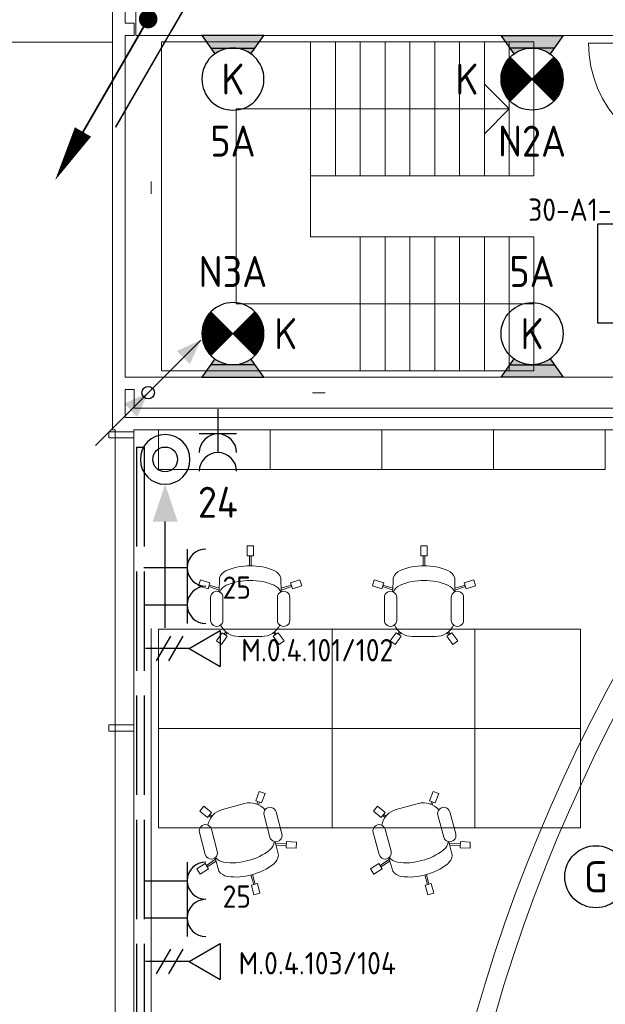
# Model space of a CAD drawing. Header units: millimetres. Extents: x -39149 to 267781, y -2340 to 58540.
# Tile 68 of 244: x 6151 to 10870, y 27774 to 35704. Entities that reach past the tile are written whole.
import ezdxf
from ezdxf.enums import TextEntityAlignment as Align

# ---------------------------------------------------------------- set-up
doc = ezdxf.new("R2010")
doc.units = ezdxf.units.MM
doc.header["$LTSCALE"] = 100
doc.header["$MEASUREMENT"] = 0
for name, pattern in [('B0605', [141, 70, -35, 1, -35]), ('B0703', [93.740001, 62.5, -31.240001]), ('E_GOOT4', [10, 8, -2])]:
    doc.linetypes.add(name, pattern=pattern)
for name, color, linetype in [('00  Bestaand', 7, 'Continuous'), ('00  Bestaand Deuren', 7, 'Continuous'), ('00  Bestaande kolommen', 7, 'Continuous'), ('45 Plafond', 7, 'Continuous'), ('82 Interieur', 7, 'Continuous'), ('A Stramien', 7, 'Continuous'), ('AB-BEV', 7, 'Continuous'), ('AL$1A---_ALGEMEEN', 8, 'Continuous'), ('AL$1A---_ALGEMEEN--bestaand', 9, 'Continuous'), ('EL6122--_L', 4, 'Continuous'), ('EL6131--_KG', 3, 'Continuous'), ('EL6221--_KRACHT_400', 3, 'Continuous'), ('EL6222--_KRACHT_230', 3, 'Continuous'), ('EL6311--_LICHT_BINNEN', 3, 'Continuous'), ('EL6321--_NOODLICHT_DECEN', 3, 'Continuous'), ('EL6441--_DATACOM', 3, 'Continuous'), ('EL6511--_BRANDMELD', 3, 'Continuous'), ('handhaven - AL$1A---_ALGEMEEN', 8, 'Continuous'), ('LADDERBAANB26--bestaand', 7, 'Continuous')]:
    doc.layers.add(name, color=color, linetype=linetype)
doc.styles.add('BURO-018', font='isocp.shx', dxfattribs={"height": 180})
doc.styles.add('BURO-025', font='isocp.shx', dxfattribs={"height": 250})
doc.styles.add('GENERATED_STYLE_3', font='swiss.ttf', dxfattribs={"width": 0.96})
doc.styles.add('STABICAD-012', font='ISOCP.SHX', dxfattribs={"height": 1.2})
doc.styles.add('STABICAD-018', font='ISOCP.SHX', dxfattribs={"height": 1.8})

# ---------------------------------------------------------------- blocks, each defined once
blk = doc.blocks.new('Slab_173_7', base_point=(11837.4, 15600))
at = {"layer": '45 Plafond', "color": 8, "linetype": 'Continuous', "lineweight": 0}
blk.add_lwpolyline([(11837.4, 15600), (11837.4, 16423.5, -0.313998), (11837.4, 31576.5), (11837.4, 32400), (17936, 32400), (19627, 30448.6, 0.121918), (17264, 27099.3), (17258.8, 27800), (13811.7, 27800), (13811.7, 20184.7), (17261.7, 20184.7), (17261.7, 20907.8, 0.124008), (19675.4, 17511), (17972.6, 15600)], format="xyb", close=True, dxfattribs=at)
blk = doc.blocks.new('Slab_201_7', base_point=(11687.4, 15600))
at = {"layer": '45 Plafond', "color": 8, "linetype": 'Continuous', "lineweight": 0}
blk.add_lwpolyline([(11687.4, 15600), (11687.4, 16376.6, -0.312064), (11687.4, 31623.4), (11687.4, 32400), (11837.4, 32400), (11837.4, 31576.5, 0.313998), (11837.4, 16423.5), (11837.4, 15600)], format="xyb", close=True, dxfattribs=at)
blk = doc.blocks.new('Slab_271_7', base_point=(7269.3, 29194.5))
at = {"layer": '82 Interieur', "color": 8, "linetype": 'Continuous', "lineweight": 0}
blk.add_lwpolyline([(7269.3, 29194.5), (8669.4, 29194.5), (8669.4, 29994.9), (7269.3, 29994.9)], close=True, dxfattribs=at)
blk = doc.blocks.new('Slab_272_7', base_point=(7269.3, 29994.9))
at = {"layer": '82 Interieur', "color": 8, "linetype": 'Continuous', "lineweight": 0}
blk.add_lwpolyline([(7269.3, 29994.9), (8669.4, 29994.9), (8669.4, 30795.2), (7269.3, 30795.2)], close=True, dxfattribs=at)
blk = doc.blocks.new('Slab_273_7', base_point=(8669.4, 29994.9))
at = {"layer": '82 Interieur', "color": 8, "linetype": 'Continuous', "lineweight": 0}
blk.add_lwpolyline([(8669.4, 29994.9), (9819.4, 29994.9), (9819.4, 30795.2), (8669.4, 30795.2)], close=True, dxfattribs=at)
blk = doc.blocks.new('Slab_274_7', base_point=(8669.4, 29194.5))
at = {"layer": '82 Interieur', "color": 8, "linetype": 'Continuous', "lineweight": 0}
blk.add_lwpolyline([(8669.4, 29194.5), (9819.4, 29194.5), (9819.4, 29994.9), (8669.4, 29994.9)], close=True, dxfattribs=at)
blk = doc.blocks.new('Slab_275_7', base_point=(9819.4, 29994.9))
at = {"layer": '82 Interieur', "color": 8, "linetype": 'Continuous', "lineweight": 0}
blk.add_lwpolyline([(9819.4, 29994.9), (10669.4, 29994.9), (10669.4, 30795.2), (9819.4, 30795.2)], close=True, dxfattribs=at)
blk = doc.blocks.new('Slab_276_7', base_point=(9819.4, 29194.5))
at = {"layer": '82 Interieur', "color": 8, "linetype": 'Continuous', "lineweight": 0}
blk.add_lwpolyline([(9819.4, 29194.5), (10669.4, 29194.5), (10669.4, 29994.9), (9819.4, 29994.9)], close=True, dxfattribs=at)
blk = doc.blocks.new('Slab_279_7', base_point=(7269.3, 32080))
at = {"layer": '82 Interieur', "color": 8, "linetype": 'Continuous', "lineweight": 0}
blk.add_lwpolyline([(7269.3, 32080), (8169.3, 32080), (8169.3, 32400), (7269.3, 32400)], close=True, dxfattribs=at)
blk = doc.blocks.new('Slab_280_7', base_point=(8169.3, 32080))
at = {"layer": '82 Interieur', "color": 8, "linetype": 'Continuous', "lineweight": 0}
blk.add_lwpolyline([(8169.3, 32080), (9069.3, 32080), (9069.3, 32400), (8169.3, 32400)], close=True, dxfattribs=at)
blk = doc.blocks.new('Slab_281_7', base_point=(9968.9, 32080))
at = {"layer": '82 Interieur', "color": 8, "linetype": 'Continuous', "lineweight": 0}
blk.add_lwpolyline([(9968.9, 32080), (10868.9, 32080), (10868.9, 32400), (9968.9, 32400)], close=True, dxfattribs=at)
blk = doc.blocks.new('Slab_282_7', base_point=(9069.8, 32080))
at = {"layer": '82 Interieur', "color": 8, "linetype": 'Continuous', "lineweight": 0}
blk.add_lwpolyline([(9069.8, 32080), (9968.9, 32080), (9968.9, 32400), (9069.8, 32400)], close=True, dxfattribs=at)
blk = doc.blocks.new('Wall_27_7', base_point=(6900, 35575))
at = {"layer": '00  Bestaand', "color": 8, "linetype": 'Continuous', "lineweight": 0}
for p, q in [((7075, 35675), (7000, 35675)), ((7075, 35575), (7075, 35675)), ((7000, 35575), (7075, 35575))]:
    blk.add_line(p, q, dxfattribs=at)
blk = doc.blocks.new('Empty Door_4')
at = {"layer": '00  Bestaand Deuren', "color": 8, "linetype": 'Continuous', "lineweight": 0}
for p, q in [((-450, -7), (-450, -107)), ((450, -7), (450, -107))]:
    blk.add_line(p, q, dxfattribs=at)
blk = doc.blocks.new('Empty Door_5')
at = {"layer": '00  Bestaand Deuren', "color": 8, "linetype": 'Continuous', "lineweight": 0}
for p, q in [((-1095, -7), (-1095, -107)), ((1095, -7), (1095, -107))]:
    blk.add_line(p, q, dxfattribs=at)
blk = doc.blocks.new('Wall_29_7', base_point=(18225.2, 32400))
at = {"layer": '00  Bestaand', "color": 8, "linetype": 'Continuous', "lineweight": 0}
for p, q in [((12875.2, 32500), (7000, 32500)), ((15210.5, 32500), (13775.2, 32500)), ((18125.2, 32500), (17400.5, 32500)), ((6900, 32400), (6920.3, 32400)), ((7070.3, 32400), (12875.2, 32400)), ((13775.2, 32400), (15210.5, 32400)), ((17400.5, 32400), (18225.2, 32400))]:
    blk.add_line(p, q, dxfattribs=at)
at = {"layer": '00  Bestaand Deuren', "color": 1, "linetype": 'Continuous', "lineweight": 0, "xscale": -1, "zscale": 1000, "rotation": 180}
for name, p in [('Empty Door_4', (13325.2, 32393)), ('Empty Door_5', (16305.5, 32393))]:
    blk.add_blockref(name, p, dxfattribs=at)
blk = doc.blocks.new('D1a bi h 14_9')
at = {"layer": '00  Bestaand Deuren', "color": 8, "linetype": 'Continuous', "lineweight": 0}
for p, q in [((-467, 0), (-467, 934)), ((-79.2, 429), (79.2, 587.4)), ((-79.2, 587.4), (79.2, 429)), ((0, 587.4), (0, -701.4)), ((-79.2, 241.7), (79.2, 400.2)), ((-79.2, 400.2), (79.2, 241.7)), ((-517, 0), (-450, 0)), ((-517, 0), (-517, -114)), ((-467, 0), (467, 0)), ((-467, -40), (-467, 0)), ((450, 0), (517, 0)), ((467, 0), (467, -40)), ((517, -114), (517, 0)), ((-517, -7), (-517, -107)), ((467, -40), (-467, -40)), ((-450, -40), (-450, -114)), ((450, -40), (450, -114)), ((517, -7), (517, -107)), ((517, -7), (517, -107)), ((-517, -114), (-450, -114)), ((450, -114), (517, -114)), ((-79.2, -352.2), (79.2, -510.7)), ((-79.2, -510.7), (79.2, -352.2)), ((-79.2, -701.4), (79.2, -543)), ((-79.2, -543), (79.2, -701.4))]:
    blk.add_line(p, q, dxfattribs=at)
for centre, radius, start, end in [((-467, 0), 934, 0, 90), ((0, 160), 72.3, 270, 90), ((0, 15.3), 72.3, 90, 270), ((0, -129.3), 72.3, 270, 90), ((0, -274), 72.3, 90, 270)]:
    blk.add_arc(centre, radius, start, end, dxfattribs=at)
blk = doc.blocks.new('Wall_33_7', base_point=(11775, 35575))
at = {"layer": '00  Bestaand', "color": 8, "linetype": 'Continuous', "lineweight": 0}
for p, q in [((11675, 35575), (11675, 35565)), ((11705, 35575), (11675, 35575)), ((11675, 35565), (11775, 35565)), ((11775, 35565), (11775, 35575)), ((11675, 34531), (11775, 34531)), ((11675, 34531), (11775, 34531)), ((11675, 34531), (11675, 32675)), ((11775, 32675), (11775, 34531)), ((11675, 32675), (11750, 32675))]:
    blk.add_line(p, q, dxfattribs=at)
at = {"layer": '00  Bestaand Deuren', "color": 1, "linetype": 'Continuous', "lineweight": 0, "xscale": -1, "zscale": 1000, "rotation": 90}
blk.add_blockref('D1a bi h 14_9', (11668, 35048), dxfattribs=at)
blk = doc.blocks.new('Wall_37_7', base_point=(6900, 32400))
at = {"layer": '00  Bestaand', "color": 8, "linetype": 'Continuous', "lineweight": 0}
for p, q in [((6900, 36225), (6900, 32400)), ((7000, 35675), (7000, 36225)), ((7000, 32825), (7000, 35575)), ((7000, 32500), (7000, 32725))]:
    blk.add_line(p, q, dxfattribs=at)
blk = doc.blocks.new('Wall_38_7', base_point=(6900, 32825))
at = {"layer": '00  Bestaand', "color": 8, "linetype": 'Continuous', "lineweight": 0}
for p, q in [((7075, 32825), (7000, 32825)), ((7000, 32725), (7075, 32725))]:
    blk.add_line(p, q, dxfattribs=at)
blk = doc.blocks.new('D1a bi h 14_13')
at = {"layer": '00  Bestaand Deuren', "color": 8, "linetype": 'Continuous', "lineweight": 0}
for p, q in [((-467, 0), (-467, 934)), ((-79.2, 429), (79.2, 587.4)), ((-79.2, 587.4), (79.2, 429)), ((0, 587.4), (0, -701.4)), ((-79.2, 241.7), (79.2, 400.2)), ((-79.2, 400.2), (79.2, 241.7)), ((-517, 0), (-450, 0)), ((-517, 0), (-517, -114)), ((-467, 0), (467, 0)), ((-467, -40), (-467, 0)), ((450, 0), (517, 0)), ((467, 0), (467, -40)), ((517, -114), (517, 0)), ((-517, -7), (-517, -107)), ((467, -40), (-467, -40)), ((-450, -40), (-450, -114)), ((450, -40), (450, -114)), ((517, -7), (517, -107)), ((517, -7), (517, -107)), ((-517, -114), (-450, -114)), ((450, -114), (517, -114)), ((-79.2, -352.2), (79.2, -510.7)), ((-79.2, -510.7), (79.2, -352.2)), ((-79.2, -701.4), (79.2, -543)), ((-79.2, -543), (79.2, -701.4))]:
    blk.add_line(p, q, dxfattribs=at)
for centre, radius, start, end in [((-467, 0), 934, 0, 90), ((0, 160), 72.3, 270, 90), ((0, 15.3), 72.3, 90, 270), ((0, -129.3), 72.3, 270, 90), ((0, -274), 72.3, 90, 270)]:
    blk.add_arc(centre, radius, start, end, dxfattribs=at)
blk = doc.blocks.new('Wall_41_7', base_point=(9895, 36300))
at = {"layer": '00  Bestaand', "color": 8, "linetype": 'Continuous', "lineweight": 0}
for p, q in [((12561.5, 36300), (9995, 36300)), ((12849.1, 36300), (12661.5, 36300)), ((12849.1, 36200), (12849.1, 36300)), ((12849.1, 36200), (12849.1, 36300)), ((13883.1, 36200), (13883.1, 36300)), ((13975.2, 36300), (13883.1, 36300)), ((13975.2, 36200), (13975.2, 36300)), ((9995, 36200), (12849.1, 36200)), ((13883.1, 36200), (13975.2, 36200))]:
    blk.add_line(p, q, dxfattribs=at)
at = {"layer": '00  Bestaand Deuren', "color": 1, "linetype": 'Continuous', "lineweight": 0, "zscale": 1000, "rotation": 180}
blk.add_blockref('D1a bi h 14_13', (13366.1, 36193), dxfattribs=at)
blk = doc.blocks.new('Wall_48_7', base_point=(11750, 35575))
at = {"layer": '00  Bestaande kolommen', "color": 8, "linetype": 'Continuous', "lineweight": 0}
for p, q in [((7161.5, 35825), (7086, 35825)), ((7086, 35825), (7086, 35575)), ((11750, 35825), (7261.5, 35825)), ((11750, 35575), (11750, 35825)), ((7086, 35575), (11750, 35575))]:
    blk.add_line(p, q, dxfattribs=at)
blk = doc.blocks.new('Wall_49_7', base_point=(11750, 32825))
at = {"layer": '00  Bestaande kolommen', "color": 8, "linetype": 'Continuous', "lineweight": 0}
for p, q in [((11750, 32825), (7075, 32825)), ((11750, 32575), (11750, 32825)), ((7075, 32725), (7075, 32575)), ((7075, 32575), (11750, 32575))]:
    blk.add_line(p, q, dxfattribs=at)
blk = doc.blocks.new('Wall_80_7', base_point=(6995.3, 15600))
at = {"layer": '00  Bestaand', "color": 8, "linetype": 'Continuous', "lineweight": 0}
for p, q in [((6920.3, 32400), (6920.3, 15600)), ((7070.3, 15600), (7070.3, 32400))]:
    blk.add_line(p, q, dxfattribs=at)
blk = doc.blocks.new('Wall_325_7', base_point=(7070.3, 32335))
at = {"layer": '00  Bestaand', "color": 8, "linetype": 'Continuous', "lineweight": 0}
for p, q in [((7070.3, 32385), (6870.3, 32385)), ((6870.3, 32385), (6870.3, 32335)), ((7070.3, 32335), (7070.3, 32385)), ((6870.3, 32335), (7070.3, 32335))]:
    blk.add_line(p, q, dxfattribs=at)
blk = doc.blocks.new('Wall_326_7', base_point=(7070.3, 29975))
at = {"layer": '00  Bestaand', "color": 8, "linetype": 'Continuous', "lineweight": 0}
for p, q in [((7070.3, 30025), (6870.3, 30025)), ((6870.3, 30025), (6870.3, 29975)), ((6870.3, 29975), (7070.3, 29975)), ((7070.3, 29975), (7070.3, 30025))]:
    blk.add_line(p, q, dxfattribs=at)
blk = doc.blocks.new('201123_zuidvleugel links 1_4')
at = {"layer": '00  Bestaand', "color": 8, "linetype": 'Continuous', "lineweight": 0}
for p, q in [((0, 0), (0, 3000)), ((0, 3000), (2650, 3000)), ((2650, 3000), (2650, 0)), ((540, 0), (540, 2400)), ((540, 2400), (2110, 2400)), ((2110, 2400), (2110, 200)), ((1080, 0), (1080, 1800)), ((1080, 1800), (1570, 1800)), ((1570, 1800), (1570, 0)), ((2650, 1800), (1570, 1800)), ((2650, 1600), (1570, 1600)), ((0, 1400), (1080, 1400)), ((2650, 1400), (1570, 1400)), ((0, 1200), (1080, 1200)), ((2650, 1200), (1570, 1200)), ((0, 1000), (1080, 1000)), ((2650, 1000), (1570, 1000)), ((0, 800), (1080, 800)), ((2650, 800), (1570, 800)), ((0, 600), (1080, 600)), ((2650, 600), (1570, 600)), ((0, 400), (1080, 400)), ((2650, 400), (1570, 400)), ((2110, 200), (1910, 400)), ((1910, 400), (2310, 400)), ((2110, 200), (2310, 400)), ((0, 200), (1080, 200)), ((2650, 200), (1570, 200)), ((0, 0), (1080, 0)), ((0, 0), (1080, 0)), ((2650, 0), (1570, 0)), ((2650, 0), (1570, 0))]:
    blk.add_line(p, q, dxfattribs=at)
at = {"layer": '00  Bestaand', "color": 8, "linetype": 'B0703', "lineweight": 0}
for p, q in [((2650, 1800), (1570, 1800)), ((2650, 1600), (1570, 1600)), ((0, 1400), (1080, 1400)), ((2650, 1400), (1570, 1400)), ((0, 1200), (1080, 1200)), ((2650, 1200), (1570, 1200)), ((0, 1000), (1080, 1000)), ((2650, 1000), (1570, 1000)), ((0, 800), (1080, 800)), ((2650, 800), (1570, 800)), ((0, 600), (1080, 600)), ((2650, 600), (1570, 600)), ((0, 400), (1080, 400)), ((2650, 400), (1570, 400)), ((0, 200), (1080, 200)), ((2650, 200), (1570, 200)), ((0, 0), (1080, 0))]:
    blk.add_line(p, q, dxfattribs=at)
blk = doc.blocks.new('Kantoorstoel 01 14')
at = {"layer": '82 Interieur', "color": 8, "linetype": 'Continuous', "lineweight": 0}
for p, q in [((390, 790.1), (440, 790.1)), ((390, 710.1), (390, 790.1)), ((440, 710.1), (440, 790.1)), ((390, 710.1), (440, 710.1)), ((408, 629.3), (409, 710.1)), ((422, 629.3), (421, 710.1)), ((14.5, 516.6), (-0.7, 468.9)), ((90.7, 492.3), (14.5, 516.6)), ((90.7, 492.3), (75.5, 444.7)), ((167.7, 533), (165.7, 421.1)), ((663.2, 533), (665.2, 421.1)), ((740.2, 492.3), (816.4, 516.6)), ((740.2, 492.3), (755.3, 444.7)), ((816.4, 516.6), (831.5, 468.9)), ((75.5, 444.7), (-0.7, 468.9)), ((166, 433.5), (81.2, 462.3)), ((166.2, 448.5), (84.8, 473.8)), ((664.7, 448.5), (746.1, 473.8)), ((664.9, 433.5), (749.7, 462.3)), ((755.3, 444.7), (831.5, 468.9)), ((96, 191.4), (96, 375.2)), ((196, 191.4), (196, 375.2)), ((634.9, 191.4), (634.9, 375.2)), ((734.9, 191.4), (734.9, 375.2)), ((190, 91.2), (143, 26.5)), ((190, 91.2), (230.4, 61.8)), ((218.6, 98.7), (205.4, 80)), ((228.5, 91), (215.1, 73)), ((640.9, 91.2), (600.4, 61.8)), ((602.4, 91), (615.8, 73)), ((612.3, 98.7), (625.5, 80)), ((640.9, 91.2), (687.9, 26.5)), ((143, 26.5), (183.4, -2.9)), ((230.4, 61.8), (183.4, -2.9)), ((415.4, 60.4), (323, 60.4)), ((415.4, 60.4), (507.9, 60.4)), ((600.4, 61.8), (647.4, -2.9)), ((687.9, 26.5), (647.4, -2.9))]:
    blk.add_line(p, q, dxfattribs=at)
for centre, major_axis, start_param, end_param in [((264.1, 497.4), (0, -102.9), 3.554672, 4.359188), ((401, 189.5), (0, -439.9), 3.107651, 3.558821), ((429.9, 189.5), (0, -439.9), 2.724365, 3.175535), ((566.8, 497.4), (0, -102.9), 1.923998, 2.728514), ((401, 71.1), (0, -439.9), 3.107651, 3.558821), ((429.9, 71.1), (0, -439.9), 2.724365, 3.175535), ((146, 375.2), (0, -50), 1.570796, 4.712389), ((264.1, 379), (0, -102.9), 3.554672, 4.309737), ((566.8, 379), (0, -102.9), 1.973448, 2.728514), ((684.9, 375.2), (0, -50), 1.570796, 4.712389), ((146, 191.4), (0, -50), 4.712389, 7.853982), ((684.9, 191.4), (0, -50), 4.712389, 7.853982), ((323, 222.1), (0, -161.6), 5.158147, 6.283185), ((507.9, 222.1), (0, -161.6), 0, 1.125039)]:
    blk.add_ellipse(centre, major_axis=major_axis, ratio=0.999212, start_param=start_param, end_param=end_param, dxfattribs=at)
blk = doc.blocks.new('Kantoorstoel 01 14_2')
at = {"layer": '82 Interieur', "color": 8, "linetype": 'Continuous', "lineweight": 0}
for p, q in [((390, 790.1), (440, 790.1)), ((390, 710.1), (390, 790.1)), ((440, 710.1), (440, 790.1)), ((390, 710.1), (440, 710.1)), ((408, 629.3), (409, 710.1)), ((422, 629.3), (421, 710.1)), ((14.5, 516.6), (-0.7, 468.9)), ((90.7, 492.3), (14.5, 516.6)), ((90.7, 492.3), (75.5, 444.7)), ((167.7, 533), (165.7, 421.1)), ((663.2, 533), (665.2, 421.1)), ((740.2, 492.3), (816.4, 516.6)), ((740.2, 492.3), (755.3, 444.7)), ((816.4, 516.6), (831.5, 468.9)), ((75.5, 444.7), (-0.7, 468.9)), ((166, 433.5), (81.2, 462.3)), ((166.2, 448.5), (84.8, 473.8)), ((664.7, 448.5), (746.1, 473.8)), ((664.9, 433.5), (749.7, 462.3)), ((755.3, 444.7), (831.5, 468.9)), ((96, 191.4), (96, 375.2)), ((196, 191.4), (196, 375.2)), ((634.9, 191.4), (634.9, 375.2)), ((734.9, 191.4), (734.9, 375.2)), ((190, 91.2), (143, 26.5)), ((190, 91.2), (230.4, 61.8)), ((218.6, 98.7), (205.4, 80)), ((228.5, 91), (215.1, 73)), ((640.9, 91.2), (600.4, 61.8)), ((602.4, 91), (615.8, 73)), ((612.3, 98.7), (625.5, 80)), ((640.9, 91.2), (687.9, 26.5)), ((143, 26.5), (183.4, -2.9)), ((230.4, 61.8), (183.4, -2.9)), ((415.4, 60.4), (323, 60.4)), ((415.4, 60.4), (507.9, 60.4)), ((600.4, 61.8), (647.4, -2.9)), ((687.9, 26.5), (647.4, -2.9))]:
    blk.add_line(p, q, dxfattribs=at)
for centre, major_axis, start_param, end_param in [((264.1, 497.4), (0, -102.9), 3.554672, 4.359188), ((401, 189.5), (0, -439.9), 3.107651, 3.558821), ((429.9, 189.5), (0, -439.9), 2.724365, 3.175535), ((566.8, 497.4), (0, -102.9), 1.923998, 2.728514), ((401, 71.1), (0, -439.9), 3.107651, 3.558821), ((429.9, 71.1), (0, -439.9), 2.724365, 3.175535), ((146, 375.2), (0, -50), 1.570796, 4.712389), ((264.1, 379), (0, -102.9), 3.554672, 4.309737), ((566.8, 379), (0, -102.9), 1.973448, 2.728514), ((684.9, 375.2), (0, -50), 1.570796, 4.712389), ((146, 191.4), (0, -50), 4.712389, 7.853982), ((684.9, 191.4), (0, -50), 4.712389, 7.853982), ((323, 222.1), (0, -161.6), 5.158147, 6.283185), ((507.9, 222.1), (0, -161.6), 0, 1.125039)]:
    blk.add_ellipse(centre, major_axis=major_axis, ratio=0.999212, start_param=start_param, end_param=end_param, dxfattribs=at)
blk = doc.blocks.new('Standard grid marker_3')
at = {"layer": 'A Stramien', "color": 8, "linetype": 'B0605', "lineweight": 0}
blk.add_line((4000, 0), (46810.5, 0), dxfattribs=at)
at = {"layer": 'A Stramien', "color": 4, "lineweight": 0, "style": 'GENERATED_STYLE_3'}
blk.add_attdef('AC_MARKERTEXT_1', text='', height=100, dxfattribs=at).set_placement((-139.2, -80), align=Align.BOTTOM_LEFT)
blk = doc.blocks.new('Standard grid marker_12')
at = {"layer": 'A Stramien', "color": 8, "linetype": 'B0605', "lineweight": 0}
blk.add_line((4000, 0), (46394.8, 0), dxfattribs=at)
at = {"layer": 'A Stramien', "color": 4, "lineweight": 0, "style": 'GENERATED_STYLE_3'}
blk.add_attdef('AC_MARKERTEXT_1', text='', height=100, rotation=90, dxfattribs=at).set_placement((-20, -47.1), align=Align.BOTTOM_LEFT)
blk = doc.blocks.new('E00018')
at = {"color": 0, "linetype": 'Continuous'}
for p, q in [((-1.768, -1.768), (1.768, 1.768)), ((1.768, -1.768), (-1.768, 1.768))]:
    blk.add_line(p, q, dxfattribs=at)
at = {"color": 0, "linetype": 'Continuous', "const_width": 2.5}
for points in [[(-0.884, 0.884, -0.198912), (0, 1.25, -0.198912), (0.884, 0.884, -1)], [(-0.884, -0.884, 0.198912), (0, -1.25, 0.198912), (0.884, -0.884, 1)]]:
    blk.add_lwpolyline(points, format="xyb", dxfattribs=at)
blk = doc.blocks.new('1115B3A')
at = {"layer": 'handhaven - AL$1A---_ALGEMEEN', "color": 0, "linetype": 'Continuous'}
blk.add_circle((0, 0), 2.5, dxfattribs=at)
at = {"layer": 'handhaven - AL$1A---_ALGEMEEN', "color": 0, "linetype": 'Continuous', "style": 'BURO-018'}
for tag, p in [('CIRCUIT', (0, 5)), ('PANEL', (0, 5)), ('SUBCIRCUIT', (4.5, 5)), ('LIGHTFIXTURECODE', (0, 0)), ('SWITCHCODE', (4.5, -1))]:
    blk.add_attdef(tag, text='', height=1.8, dxfattribs=at).set_placement(p, align=Align.MIDDLE)
blk = doc.blocks.new('E00002')
at = {"layer": 'AL$1A---_ALGEMEEN', "color": 0, "linetype": 'Continuous'}
for p, q in [((-2.5, 0), (-1.453, 1.466)), ((-1.786, 1), (1.786, 1)), ((1.453, 1.466), (2.5, 0)), ((2.5, 0), (-2.5, 0))]:
    blk.add_line(p, q, dxfattribs=at)
for points in [[(-1.786, 1), (1.786, 1), (-2.5, 0), (2.5, 0)], [(-1.453, 1.466), (-0.5, 1), (-1.786, 1)], [(1.453, 1.466), (0.5, 1), (1.786, 1)]]:
    blk.add_solid(points, dxfattribs=at)
blk = doc.blocks.new('1115B3-WA2')
at = {"layer": 'AL$1A---_ALGEMEEN', "color": 0, "linetype": 'Continuous'}
blk.add_circle((0, 3.5), 2.5, dxfattribs=at)
at = {"layer": 'AL$1A---_ALGEMEEN', "color": 0, "linetype": 'Continuous', "zscale": 100}
blk.add_blockref('E00002', (0, 0), dxfattribs=at)
at = {"layer": 'AL$1A---_ALGEMEEN', "color": 0, "linetype": 'Continuous', "style": 'BURO-018'}
for tag, p in [('CIRCUIT', (0, 8.5)), ('PANEL', (0, 8.5)), ('SUBCIRCUIT', (4.5, 8.5)), ('LIGHTFIXTURECODE', (0, 3.5)), ('SWITCHCODE', (4.5, 2.5))]:
    blk.add_attdef(tag, text='', height=1.8, dxfattribs=at).set_placement(p, align=Align.MIDDLE)
blk = doc.blocks.new('16008')
at = {"layer": 'AL$1A---_ALGEMEEN--bestaand', "color": 0, "linetype": 'Continuous'}
for points in [[(6.5, 12.258), (4.5, 8.794), (0, 1)], [(0, 1), (-2, -2.464), (-6.5, -10.258)]]:
    blk.add_lwpolyline(points, dxfattribs=at)
blk.add_lwpolyline([(-0.375, 1, 1), (0.375, 1, 1)], format="xyb", close=True, dxfattribs=at)
blk = doc.blocks.new('E00153')
at = {"color": 0, "linetype": 'Continuous'}
for p, q in [((-1.443, 7), (1.443, 7)), ((0, 4.5), (-1.443, 7)), ((0, 4.5), (1.443, 7)), ((-1, 4), (1, 2.845)), ((0, 4.5), (0, 1)), ((-1, 3), (1, 1.845))]:
    blk.add_line(p, q, dxfattribs=at)
at = {"color": 7, "style": 'BURO-018'}
for tag, p in [('COMMENT1', (-6, 12)), ('COMMENT2', (6, 12)), ('DATACOM1', (-6, 9)), ('DATACOM2', (6, 9))]:
    blk.add_attdef(tag, text='', height=1.8, dxfattribs=at).set_placement(p, align=Align.MIDDLE)
at = {"color": 0, "style": 'BURO-018'}
blk.add_attdef('TEXT1', text='', height=1.8, dxfattribs=at).set_placement((2.5, 6), align=Align.MIDDLE)
at = {"color": 0, "linetype": 'Continuous', "style": 'BURO-018', "flags": 1}
blk.add_attdef('ARTICLECODE', text='', height=1.8, dxfattribs=at).set_placement((0, 0), align=Align.MIDDLE)
blk = doc.blocks.new('111304')
at = {"color": 0, "linetype": 'Continuous'}
for p, q in [((-1.5, 4.5), (1.5, 4.5)), ((0, 1), (0, 4.5))]:
    blk.add_line(p, q, dxfattribs=at)
blk.add_arc((0, 6), 1.5, 180, 0, dxfattribs=at)
at = {"color": 0, "linetype": 'Continuous', "style": 'BURO-018'}
for tag, p in [('PANEL', (0, 11.5)), ('CIRCUIT', (0, 8.5)), ('SUBCIRCUIT', (4.5, 8.5))]:
    blk.add_attdef(tag, text='', height=1.8, dxfattribs=at).set_placement(p, align=Align.MIDDLE)
at = {"color": 0, "linetype": 'Continuous', "style": 'BURO-018', "flags": 1}
for tag, p in [('POWERCODE', (13, 8.5)), ('ARTICLECODE', (0, 0))]:
    blk.add_attdef(tag, text='', height=1.8, dxfattribs=at).set_placement(p, align=Align.MIDDLE)
blk = doc.blocks.new('111304A')
at = {"layer": 'AL$1A---_ALGEMEEN', "color": 0, "linetype": 'Continuous'}
for p, q in [((0, 1), (0, 4.5)), ((-1.5, 3), (1.5, 3))]:
    blk.add_line(p, q, dxfattribs=at)
for centre in [(0, 6), (0, 4.5)]:
    blk.add_arc(centre, 1.5, 180, 0, dxfattribs=at)
at = {"layer": 'AL$1A---_ALGEMEEN', "color": 0, "linetype": 'Continuous', "style": 'BURO-018'}
for tag, p in [('CIRCUIT', (0, 8.5)), ('PANEL', (0, 8.5)), ('SUBCIRCUIT', (4.5, 8.5))]:
    blk.add_attdef(tag, text='', height=1.8, dxfattribs=at).set_placement(p, align=Align.MIDDLE)
at = {"layer": 'AL$1A---_ALGEMEEN', "color": 0, "linetype": 'Continuous', "style": 'BURO-018', "flags": 1}
for tag, p in [('POWERCODE', (13, 8.5)), ('ARTICLECODE', (0, 0))]:
    blk.add_attdef(tag, text='', height=1.8, dxfattribs=at).set_placement(p, align=Align.MIDDLE)
blk = doc.blocks.new('P6122003')
at = {"linetype": 'Continuous'}
for points in [[(7.5, 12.99, 0, 1.5, 0), (5.25, 9.093, 1.5, 1.5, 0)], [(-7.5, -12.99, 0, 1.5, 0), (-5.25, -9.093, 1.5, 1.5, 0)]]:
    blk.add_lwpolyline(points, format="xyseb", dxfattribs=at)
at = {"linetype": 'Continuous', "const_width": 0.15}
for points in [[(0, 0), (6.794, 11.768)], [(-6.794, -11.768), (0, 0)]]:
    blk.add_lwpolyline(points, dxfattribs=at)
at = {"const_width": 0.75}
blk.add_lwpolyline([(-0.375, 0, 1), (0.375, 0, 1)], format="xyb", close=True, dxfattribs=at)
blk = doc.blocks.new('OV')
at = {"layer": 'AL$1A---_ALGEMEEN--bestaand', "color": 0, "linetype": 'Continuous'}
blk.add_line((2711, 0), (1000, 0), dxfattribs=at)
blk.add_lwpolyline([(-200, 0, 1), (200, 0, 1)], format="xyb", close=True, dxfattribs=at)
blk.add_circle((0, 0), 400, dxfattribs=at)
blk.add_solid([(1000, 200), (1000, -200), (400, 0)], dxfattribs=at)
at = {"layer": 'AL$1A---_ALGEMEEN--bestaand', "color": 0, "linetype": 'Continuous', "style": 'BURO-025'}
blk.add_attdef('E_TEXT1', text='', height=500, dxfattribs=at).set_placement((0, 900), align=Align.MIDDLE)
at = {"layer": 'AL$1A---_ALGEMEEN--bestaand', "color": 0, "linetype": 'Continuous', "style": 'BURO-025', "flags": 1}
blk.add_attdef('E_MATCODE', (0, 272), '', height=500, dxfattribs=at)
blk = doc.blocks.new('*X1918')
at = {"layer": 'AL$1A---_ALGEMEEN--bestaand', "color": 0, "linetype": 'Continuous'}
for p, q in [((159.8, 197.35), (159.8, 202.223)), ((160, 197.25), (160, 202.25)), ((160.2, 197.35), (160.2, 202.223)), ((159.4, 200.262), (159.4, 201.95)), ((159.6, 198.675), (159.6, 202.134)), ((160.4, 198.675), (160.4, 202.134)), ((160.6, 200.262), (160.6, 201.95)), ((159.6, 195.7), (159.6, 196.3)), ((159.8, 195.542), (159.8, 196.458)), ((160, 195.5), (160, 196.5)), ((160.2, 195.542), (160.2, 196.458)), ((160.4, 195.7), (160.4, 196.3))]:
    blk.add_line(p, q, dxfattribs=at)
blk = doc.blocks.new('1116A7')
at = {"layer": 'AL$1A---_ALGEMEEN--bestaand', "color": 0, "linetype": 'Continuous'}
for p, q in [((-2, -4), (-2, 4)), ((-2, 4), (2, 4)), ((2, 4), (2, -4)), ((-0.744, 2.406), (-0.248, -1.531)), ((0.744, 2.406), (0.248, -1.531)), ((2, -4), (-2, -4))]:
    blk.add_line(p, q, dxfattribs=at)
blk.add_circle((0, -3), 0.5, dxfattribs=at)
for centre, radius, start, end in [((0, 2.5), 0.75, 352.81924, 187.18076), ((0, -1.5), 0.25, 187.18076, 352.81924)]:
    blk.add_arc(centre, radius, start, end, dxfattribs=at)
blk.add_blockref('*X1918', (-160, -199), dxfattribs=at)
at = {"layer": 'AL$1A---_ALGEMEEN--bestaand', "color": 0, "linetype": 'Continuous', "style": 'BURO-018'}
blk.add_attdef('TEXT1', text='', height=1.8, dxfattribs=at).set_placement((0, 6.5), align=Align.MIDDLE)
at = {"layer": 'AL$1A---_ALGEMEEN--bestaand', "color": 0, "linetype": 'Continuous', "style": 'BURO-018', "flags": 1}
blk.add_attdef('ARTICLECODE', (0, 0), '', height=1.8, dxfattribs=at)
at = {"layer": 'EL6221--_KRACHT_400', "color": 1, "style": 'STABICAD-012'}
blk.add_attdef('FIREPROTECTION_PANEL', text='', height=1.8, dxfattribs=at).set_placement((716.247, 450.773), align=Align.MIDDLE)
at = {"layer": 'EL6222--_KRACHT_230', "color": 1, "style": 'STABICAD-018'}
for tag in ['FIREPROTECTION_HARDWARENUMBER', 'FIREPROTECTION_ZONE']:
    blk.add_attdef(tag, (0, 0), '', height=1.8, dxfattribs=at)
at = {"layer": 'EL6311--_LICHT_BINNEN', "color": 1, "style": 'STABICAD-018'}
blk.add_attdef('CODING2', (0, 0), '', height=1.8, dxfattribs=at)
at = {"layer": 'EL6441--_DATACOM', "color": 1, "style": 'STABICAD-018'}
blk.add_attdef('CODING1', (0, 0), '', height=1.8, dxfattribs=at)

msp = doc.modelspace()

# ---------------------------------------------------------------- linework, layer by layer
at = {"layer": '00  Bestaand', "color": 8, "linetype": 'B0703', "lineweight": 0}
msp.add_line((6900, 35523), (-901.1, 35523), dxfattribs=at)
at = {"layer": 'AB-BEV', "linetype": 'Continuous'}
for p, q in [((7186.5, 32699.6), (7610.7, 33123.9)), ((6762.2, 32275.4), (7186.5, 32699.6))]:
    msp.add_line(p, q, dxfattribs=at)
at = {"layer": 'AB-BEV', "color": 2, "linetype": 'Continuous'}
for p, q in [((7186.5, 32699.6), (7610.7, 33123.9)), ((6762.2, 32275.4), (7186.5, 32699.6))]:
    msp.add_line(p, q, dxfattribs=at)
at = {"layer": 'AB-BEV', "linetype": 'Continuous'}
msp.add_circle((7186.5, 32699.6), 50, dxfattribs=at)
at = {"layer": 'AB-BEV', "color": 2, "linetype": 'Continuous'}
msp.add_circle((7186.5, 32699.6), 50, dxfattribs=at)
at = {"layer": 'AB-BEV', "linetype": 'Continuous'}
for points in [[(7610.7, 33123.9), (7522.4, 32929.5), (7416.3, 33035.5)], [(7186.5, 32699.6), (7098.1, 32505.2), (6992, 32611.3)]]:
    msp.add_solid(points, dxfattribs=at)
at = {"layer": 'AB-BEV', "color": 2, "linetype": 'Continuous'}
for points in [[(7610.7, 33123.9), (7522.4, 32929.5), (7416.3, 33035.5)], [(7186.5, 32699.6), (7098.1, 32505.2), (6992, 32611.3)]]:
    msp.add_solid(points, dxfattribs=at)
at = {"layer": 'EL6131--_KG', "linetype": 'E_GOOT4'}
for p, q in [((7093.1, 32260.3), (7093.1, 25255.9)), ((7093.1, 32260.3), (7153.1, 32260.3)), ((7153.1, 32260.3), (7153.1, 25255.9))]:
    msp.add_line(p, q, dxfattribs=at)

# ---------------------------------------------------------------- block references
at = {"layer": '00  Bestaand', "color": 1, "lineweight": 0}
for name, p in [('Wall_41_7', (9895, 36300)), ('Wall_37_7', (6900, 32400)), ('Wall_27_7', (6900, 35575)), ('Wall_33_7', (11775, 35575)), ('Wall_38_7', (6900, 32825)), ('Wall_29_7', (18225.2, 32400)), ('Wall_80_7', (6995.3, 15600))]:
    msp.add_blockref(name, p, dxfattribs=at)
at = {"layer": '00  Bestaand', "color": 1, "linetype": 'Continuous', "lineweight": 0, "zscale": 1000, "rotation": 90}
msp.add_blockref('201123_zuidvleugel links 1_4', (10295.1, 32875), dxfattribs=at)
at = {"layer": '00  Bestaand', "color": 251, "lineweight": 0}
for name, p in [('Wall_325_7', (7070.3, 32335)), ('Wall_326_7', (7070.3, 29975))]:
    msp.add_blockref(name, p, dxfattribs=at)
at = {"layer": '00  Bestaande kolommen', "color": 1, "lineweight": 0}
for name, p in [('Wall_48_7', (11750, 35575)), ('Wall_49_7', (11750, 32825))]:
    msp.add_blockref(name, p, dxfattribs=at)
at = {"layer": '45 Plafond', "color": 252, "linetype": 'Continuous', "lineweight": 0}
for name, p in [('Slab_201_7', (11687.4, 15600)), ('Slab_173_7', (11837.4, 15600))]:
    msp.add_blockref(name, p, dxfattribs=at)
at = {"layer": '82 Interieur', "color": 30, "linetype": 'Continuous', "lineweight": 0}
for name, p in [('Slab_279_7', (7269.3, 32080)), ('Slab_280_7', (8169.3, 32080)), ('Slab_282_7', (9069.8, 32080)), ('Slab_281_7', (9968.9, 32080)), ('Slab_272_7', (7269.3, 29994.9)), ('Slab_273_7', (8669.4, 29994.9)), ('Slab_275_7', (9819.4, 29994.9)), ('Slab_271_7', (7269.3, 29194.5)), ('Slab_274_7', (8669.4, 29194.5)), ('Slab_276_7', (9819.4, 29194.5))]:
    msp.add_blockref(name, p, dxfattribs=at)
at = {"layer": '82 Interieur', "color": 30, "linetype": 'Continuous', "lineweight": 0, "xscale": -1, "zscale": 1000}
for p in [(8424.1, 30676), (9824.2, 30676)]:
    msp.add_blockref('Kantoorstoel 01 14', p, dxfattribs=at)
at = {"layer": '82 Interieur', "color": 30, "linetype": 'Continuous', "lineweight": 0, "zscale": 1000, "rotation": 194.9746757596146}
for p in [(8260, 29533.3), (9660.1, 29533.3)]:
    msp.add_blockref('Kantoorstoel 01 14_2', p, dxfattribs=at)
at = {"layer": 'A Stramien', "color": 1, "linetype": 'Continuous', "lineweight": 0, "zscale": 1000, "rotation": 270}
msp.add_blockref('Standard grid marker_12', (7211.5, 48900), dxfattribs=at)
at = {"layer": 'A Stramien', "color": 1, "linetype": 'Continuous', "lineweight": 0, "zscale": 1000}
msp.add_blockref('Standard grid marker_3', (-5988.5, 32700), dxfattribs=at)
at = {"layer": 'EL6122--_L', "xscale": 100, "yscale": 100, "zscale": 100}
msp.add_blockref('P6122003', (7186.5, 35708.8), dxfattribs=at)
at = {"layer": 'EL6222--_KRACHT_230', "linetype": 'Continuous'}
ref = msp.add_blockref('111304A', (7748.3, 32667.8), dxfattribs=dict(at, xscale=100, yscale=100, zscale=100, rotation=180))
ref.add_attrib('CIRCUIT', '24', dxfattribs={"layer": '0', "linetype": 'ByBlock', "height": 250, "style": 'BURO-025'}).set_placement((7748.3, 31817.8), align=Align.MIDDLE)
ref = msp.add_blockref('111304', (7050.7, 31290.8), dxfattribs=dict(at, xscale=100, yscale=100, zscale=100, rotation=270))
ref.add_attrib('CIRCUIT', '25', dxfattribs={"layer": '0', "color": 3, "linetype": 'ByBlock', "height": 180, "style": 'BURO-018'}).set_placement((7900.7, 31129.9), align=Align.MIDDLE)
at = {"layer": 'EL6222--_KRACHT_230', "linetype": 'Continuous', "xscale": 100, "yscale": 100, "zscale": 100, "rotation": 270}
for p in [(7050.7, 30990.8), (7050.7, 28469.9)]:
    msp.add_blockref('111304', p, dxfattribs=at)
at = {"layer": 'EL6222--_KRACHT_230', "linetype": 'Continuous'}
ref = msp.add_blockref('111304', (7050.7, 28769.9), dxfattribs=dict(at, xscale=100, yscale=100, zscale=100, rotation=270))
ref.add_attrib('CIRCUIT', '25', dxfattribs={"layer": '0', "color": 3, "linetype": 'ByBlock', "height": 180, "style": 'BURO-018'}).set_placement((7900.7, 28642), align=Align.MIDDLE)
at = {"layer": 'EL6311--_LICHT_BINNEN', "linetype": 'Continuous'}
ref = msp.add_blockref('1115B3-WA2', (7869.5, 35575.4), dxfattribs=dict(at, xscale=-100, yscale=100, zscale=100, rotation=180))
ref.add_attrib('CIRCUIT', '5A', dxfattribs={"layer": '0', "linetype": 'ByBlock', "height": 250, "style": 'BURO-025'}).set_placement((7869.5, 34725.4), align=Align.MIDDLE)
ref.add_attrib('LIGHTFIXTURECODE', 'K', dxfattribs={"layer": '0', "linetype": 'ByBlock', "height": 250, "style": 'BURO-025'}).set_placement((7869.5, 35225.4), align=Align.MIDDLE)
ref = msp.add_blockref('1115B3-WA2', (10279.4, 32825.4), dxfattribs=dict(at, xscale=100, yscale=100, zscale=100))
ref.add_attrib('CIRCUIT', '5A', dxfattribs={"layer": '0', "linetype": 'ByBlock', "height": 250, "style": 'BURO-025'}).set_placement((10279.4, 33675.4), align=Align.MIDDLE)
ref.add_attrib('LIGHTFIXTURECODE', 'K', dxfattribs={"layer": '0', "linetype": 'ByBlock', "height": 250, "style": 'BURO-025'}).set_placement((10279.4, 33175.4), align=Align.MIDDLE)
ref = msp.add_blockref('1115B3A', (10793.5, 28801.8), dxfattribs=dict(at, xscale=100, yscale=100, zscale=100))
ref.add_attrib('CIRCUIT', '7A', dxfattribs={"layer": '0', "linetype": 'ByBlock', "height": 250, "style": 'BURO-025'}).set_placement((11131.1, 28325.6), align=Align.MIDDLE)
ref.add_attrib('LIGHTFIXTURECODE', 'G', dxfattribs={"layer": '0', "linetype": 'ByBlock', "height": 250, "style": 'BURO-025'}).set_placement((10793.5, 28801.8), align=Align.MIDDLE)
ref.add_attrib('SWITCHCODE', 'a', dxfattribs={"layer": '0', "linetype": 'ByBlock', "height": 250, "style": 'BURO-025'}).set_placement((11254.9, 28890.3), align=Align.MIDDLE)
at = {"layer": 'EL6321--_NOODLICHT_DECEN', "linetype": 'Continuous'}
ref = msp.add_blockref('1115B3-WA2', (10279.4, 35575.4), dxfattribs=dict(at, xscale=100, yscale=100, zscale=100, rotation=180))
ref.add_attrib('CIRCUIT', 'N2A', dxfattribs={"layer": '0', "linetype": 'ByBlock', "height": 250, "style": 'BURO-025'}).set_placement((10279.4, 34725.4), align=Align.MIDDLE)
ref.add_attrib('LIGHTFIXTURECODE', 'K', dxfattribs={"layer": '0', "linetype": 'ByBlock', "height": 250, "style": 'BURO-025'}).set_placement((9754.4, 35225.4), align=Align.MIDDLE)
at = {"layer": 'EL6321--_NOODLICHT_DECEN', "xscale": 100, "yscale": 100, "zscale": 100, "rotation": 270}
for p in [(10279.4, 35225.4), (7869.5, 33175.4)]:
    msp.add_blockref('E00018', p, dxfattribs=at)
at = {"layer": 'EL6321--_NOODLICHT_DECEN', "linetype": 'Continuous'}
ref = msp.add_blockref('1115B3-WA2', (7869.5, 32825.4), dxfattribs=dict(at, xscale=-100, yscale=100, zscale=100))
ref.add_attrib('CIRCUIT', 'N3A', dxfattribs={"layer": '0', "linetype": 'ByBlock', "height": 250, "style": 'BURO-025'}).set_placement((7869.5, 33675.4), align=Align.MIDDLE)
ref.add_attrib('LIGHTFIXTURECODE', 'K', dxfattribs={"layer": '0', "linetype": 'ByBlock', "height": 250, "style": 'BURO-025'}).set_placement((8294.8, 33175.4), align=Align.MIDDLE)
at = {"layer": 'EL6441--_DATACOM', "linetype": 'Continuous'}
ref = msp.add_blockref('E00153', (7065.8, 30639.8), dxfattribs=dict(at, xscale=100, yscale=100, zscale=100, rotation=270))
ref.add_attrib('DATACOM1', 'M.0.4.101/102', dxfattribs={"layer": '0', "color": 1, "linetype": 'ByBlock', "height": 180, "style": 'BURO-018'}).set_placement((8549.1, 30626.4), align=Align.MIDDLE)
ref = msp.add_blockref('E00153', (7065.8, 28118.9), dxfattribs=dict(at, xscale=100, yscale=100, zscale=100, rotation=270))
ref.add_attrib('DATACOM1', 'M.0.4.103/104', dxfattribs={"layer": '0', "color": 1, "linetype": 'ByBlock', "height": 180, "style": 'BURO-018'}).set_placement((8549.1, 28105.5), align=Align.MIDDLE)
at = {"layer": 'EL6511--_BRANDMELD', "linetype": 'Continuous'}
ref = msp.add_blockref('1116A7', (11009.1, 33660.7), dxfattribs=dict(at, xscale=100, yscale=100))
ref.add_attrib('CODING1', '30-A1-21-54-01', dxfattribs={"layer": '0', "color": 1, "linetype": 'ByBlock', "height": 180, "style": 'STABICAD-018'}).set_placement((11004.9, 34173.4), align=Align.MIDDLE)
at = {"layer": 'EL6511--_BRANDMELD', "linetype": 'Continuous', "xscale": -0.5, "yscale": 0.5, "zscale": 0.5, "rotation": 90}
msp.add_blockref('OV', (7323.5, 32162.3), dxfattribs=at)
at = {"layer": 'LADDERBAANB26--bestaand', "linetype": 'Continuous', "xscale": 100, "yscale": 100, "zscale": 100}
msp.add_blockref('16008', (7574.2, 35862.4), dxfattribs=at)
at = {"layer": 'LADDERBAANB26--bestaand', "xscale": 100, "yscale": 100, "zscale": 100}
msp.add_blockref('16008', (7574.3, 35866.8), dxfattribs=at)

doc.saveas('drawing.dxf')
